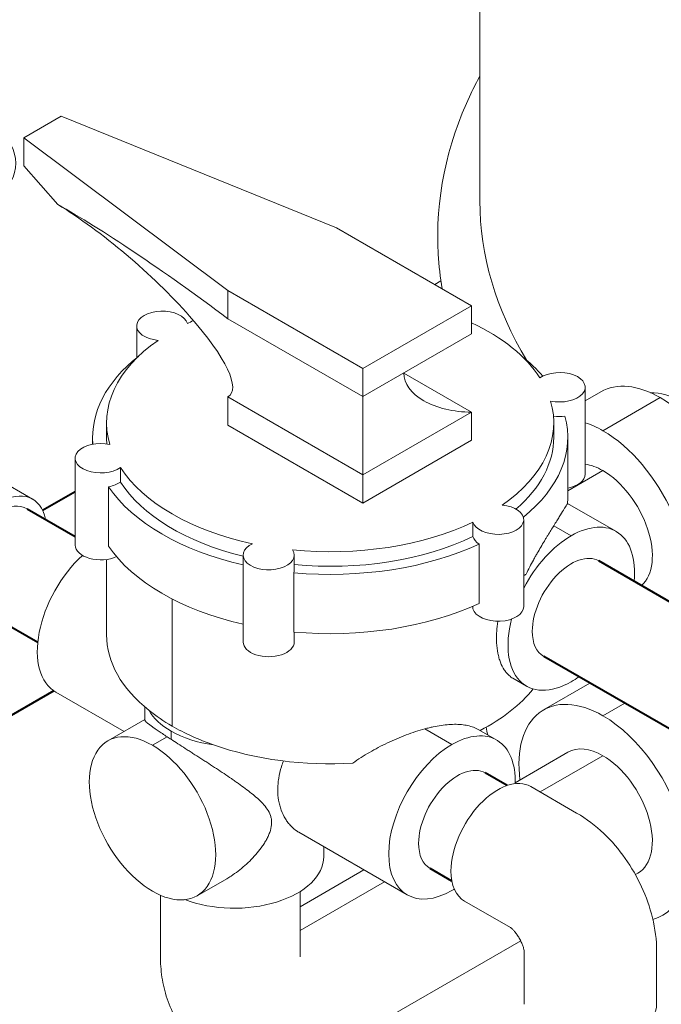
# Model space of a CAD drawing. Extents: x 4114239 to 5838486, y 780458 to 1383318.
# Tile 57 of 231: x 4353862 to 4354734, y 1053688 to 1055028. Entities that reach past the tile are written whole.
import ezdxf

# ---------------------------------------------------------------- set-up
doc = ezdxf.new("R2010")
doc.units = 0
doc.header["$MEASUREMENT"] = 0

msp = doc.modelspace()

# ---------------------------------------------------------------- linework, layer by layer
at = {"color": 0, "linetype": 'Continuous', "lineweight": 0, "extrusion": (5.55112e-17, 0.816497, 0.57735)}
for p, q in [((4354487.5238, 1054781.2109), (4354487.5238, 1055301.4142)), ((4353867.3595, 1054867.0808), (4353918.2877, 1054896.4842)), ((4353867.3595, 1054867.0808), (4353918.2877, 1054896.4842)), ((4353918.2877, 1054896.4842), (4354292.7281, 1054744.4362)), ((4353918.2877, 1054896.4842), (4354292.7281, 1054744.4362)), ((4353867.3595, 1054867.0808), (4354144.9428, 1054659.1123)), ((4353867.3595, 1054828.7716), (4353867.3595, 1054867.0808)), ((4353867.3595, 1054828.7716), (4353867.3595, 1054867.0808)), ((4353867.3595, 1054867.0808), (4354144.9428, 1054659.1123)), ((4353867.3595, 1054828.7716), (4353913.7923, 1054776.1789)), ((4353867.3595, 1054828.7716), (4353913.7923, 1054776.1789)), ((4354292.7281, 1054744.4362), (4354476.3005, 1054638.4506)), ((4354292.7281, 1054744.4362), (4354476.3005, 1054638.4506)), ((4354434.6107, 1054672.3838), (4354426.0686, 1054667.452)), ((4354144.9428, 1054620.8031), (4354144.9428, 1054659.1123)), ((4354328.5152, 1054553.1267), (4354144.9428, 1054659.1123)), ((4354144.9428, 1054620.8031), (4354144.9428, 1054659.1123)), ((4354328.5152, 1054553.1267), (4354144.9428, 1054659.1123)), ((4354476.3005, 1054638.4506, 0), (4354328.5152, 1054553.1267)), ((4354476.3005, 1054638.4506, 0), (4354328.5152, 1054553.1267)), ((4354476.3005, 1054638.4506, 0), (4354476.3005, 1054600.1414)), ((4354476.3005, 1054638.4506, 0), (4354476.3005, 1054600.1414)), ((4354020.9255, 1054567.6354, 0), (4354020.9255, 1054611.1585, 0)), ((4354144.9428, 1054620.8031, 0), (4354328.5152, 1054514.8175)), ((4354144.9428, 1054620.8031, 0), (4354328.5152, 1054514.8175)), ((4354476.3005, 1054600.1414), (4354328.5152, 1054514.8175, 0)), ((4354476.3005, 1054600.1414), (4354328.5152, 1054514.8175, 0)), ((4354328.5152, 1054553.1267), (4354328.5152, 1054514.8175, 0)), ((4354328.5152, 1054553.1267), (4354328.5152, 1054514.8175, 0)), ((4354384.1206, 1054546.9213), (4354476.3005, 1054493.7012)), ((4354384.1206, 1054546.9213), (4354476.3005, 1054493.7012)), ((4354144.9428, 1054514.3629, 0), (4354328.5152, 1054408.3773)), ((4354144.9428, 1054514.3629, 0), (4354144.9428, 1054476.0538, 0)), ((4354144.9428, 1054514.3629, 0), (4354328.5152, 1054408.3773)), ((4354144.9428, 1054514.3629, 0), (4354144.9428, 1054476.0538, 0)), ((4354328.5152, 1054514.8175, 0), (4354328.5152, 1054408.3773)), ((4354328.5152, 1054514.8175, 0), (4354328.5152, 1054408.3773)), ((4354630.7149, 1054409.3476), (4354630.7149, 1054527.56, 0)), ((4354630.7149, 1054509.1333), (4354652.0009, 1054521.4228)), ((4354654.8277, 1054468.4349), (4354732.7509, 1054513.4239)), ((4354654.8277, 1054468.4349), (4354732.7509, 1054513.4239)), ((4354476.3005, 1054493.7012), (4354328.5152, 1054408.3773, 0)), ((4354476.3005, 1054493.7012), (4354328.5152, 1054408.3773, 0)), ((4354476.3005, 1054493.7012), (4354476.3005, 1054455.3921)), ((4354476.3005, 1054493.7012), (4354476.3005, 1054455.3921)), ((4353980.0209, 1054479.2943), (4353980.0209, 1054459.4538)), ((4354328.5152, 1054370.0682), (4354144.9428, 1054476.0538, 0)), ((4354328.5152, 1054370.0682), (4354144.9428, 1054476.0538, 0)), ((4354588.0209, 1054479.2943, 0), (4354588.0209, 1054459.4538)), ((4353961.0209, 1054459.4538), (4353961.0209, 1054450.0283)), ((4354476.3005, 1054455.3921), (4354328.5152, 1054370.0682)), ((4354476.3005, 1054455.3921), (4354328.5152, 1054370.0682)), ((4354607.0209, 1054459.4538, 0), (4354607.0209, 1054378.7839, 0)), ((4353937.327, 1054312.8163), (4353937.327, 1054431.0287)), ((4353879.4595, 1054375.3006), (4353817.2341, 1054411.2264, 0)), ((4353998.9229, 1054398.53), (4353998.9229, 1054418.3705)), ((4353998.9229, 1054398.53), (4353998.9229, 1054418.3705)), ((4354328.5152, 1054408.3773), (4354328.5152, 1054370.0682)), ((4354328.5152, 1054408.3773), (4354328.5152, 1054370.0682)), ((4354607.0209, 1054386.5366), (4354654.8277, 1054414.1379)), ((4354607.0209, 1054386.5366), (4354654.8277, 1054414.1379)), ((4353982.7953, 1054311.4734, 0), (4353982.7953, 1054392.1432, 0)), ((4353982.7953, 1054311.4734, 0), (4353982.7953, 1054392.1432, 0)), ((4354672.5626, 1054331.5457, 0), (4354606.63, 1054369.6118, 0)), ((4354478.1615, 1054324.3915), (4354478.1615, 1054344.232)), ((4354478.1615, 1054324.3915), (4354478.1615, 1054344.232)), ((4354547.1164, 1054229.2177), (4354547.1164, 1054347.4301)), ((4354611.7626, 1054325.523, 0), (4354588.0058, 1054339.2389)), ((4354611.7626, 1054325.523, 0), (4354588.0058, 1054339.2389)), ((4354486.5973, 1054233.5349), (4354486.5973, 1054314.2048, 0)), ((4354486.5973, 1054233.5349), (4354486.5973, 1054314.2048, 0)), ((4353980.0209, 1054293.3212, 0), (4353980.0209, 1054190.7444, 0)), ((4354165.7225, 1054180.9521), (4354165.7225, 1054299.1645, 0)), ((4354235.1223, 1054279.3239, 0), (4354235.1223, 1054299.1645)), ((4354234.374, 1054194.5158), (4354234.374, 1054275.1857, 0)), ((4354234.374, 1054194.5158), (4354234.374, 1054275.1857, 0)), ((4354069.0605, 1054239.5946), (4354069.0605, 1054066.6369)), ((4354069.0605, 1054239.5946), (4354069.0605, 1054066.6369)), ((4354478.1615, 1054226.0197, 0), (4354478.1615, 1054229.7443)), ((4354478.1615, 1054226.0197, 0), (4354478.1615, 1054229.7443)), ((4354235.1223, 1054180.9521), (4354235.1223, 1054194.4492)), ((4354550.9626, 1054120.9283, 0), (4354532.4411, 1054131.6217, 0)), ((4353911.0099, 1054112.7503), (4354003.7593, 1054059.2015, 0)), ((4354574.0777, 1054088.5979), (4354637.1191, 1054124.9949, 0)), ((4354031.9813, 1054074.9965, 0), (4354031.9813, 1054092.6085)), ((4354654.8277, 1054080.599), (4354684.4213, 1054097.6849)), ((4354654.8277, 1054080.599), (4354684.4213, 1054097.6849)), ((4354031.9813, 1054075.4954), (4353981.6488, 1054046.436)), ((4354067.5971, 1054048.5786), (4354067.5971, 1054059.6295)), ((4354067.5971, 1054048.5786), (4354067.5971, 1054059.6295)), ((4354412.7485, 1054062.769), (4354449.5595, 1054041.5161)), ((4354412.7485, 1054062.769), (4354449.5595, 1054041.5161)), ((4354486.0793, 1054061.557, 0), (4354510.3595, 1054047.5388)), ((4354062.4259, 1054051.9471), (4354042.4488, 1054040.4133)), ((4354062.4259, 1054051.9471), (4354042.4488, 1054040.4133)), ((4354607.3277, 1054031.0072), (4354535.5204, 1053989.5493)), ((4354654.8277, 1054026.302), (4354569.3853, 1053976.9718)), ((4354654.8277, 1054026.302), (4354569.3853, 1053976.9718)), ((4354556.8302, 1053984.2204, 0), (4354619.0556, 1053948.2946, 0)), ((4354241.1902, 1053922.1207), (4354388.7595, 1053836.9215)), ((4354275.1813, 1053888.9817, 0), (4354275.1813, 1053902.4959)), ((4354143.3394, 1053858.9649, 0), (4354103.2488, 1053835.8186)), ((4354329.9604, 1053870.8691, 0), (4354243.2443, 1053820.8036)), ((4354702.3277, 1053866.4624, 0), (4354698.9354, 1053864.5038)), ((4354357.7853, 1053854.8044), (4354243.2443, 1053788.6742, 0)), ((4354357.7853, 1053854.8044), (4354243.2443, 1053788.6742, 0)), ((4354053.2443, 1053753.5765, 0), (4354053.2443, 1053836.3942, 0)), ((4354243.2443, 1053753.5765), (4354243.2443, 1053841.5577)), ((4354466.8302, 1053828.3359, 0), (4354529.0025, 1053792.4407)), ((4354542.9841, 1053774.4653), (4354280.024, 1053622.6452)), ((4354547.8366, 1053688.0286), (4354547.8366, 1053759.819, 0)), ((4354727.8366, 1053688.0286), (4354727.8366, 1053759.8803))]:
    msp.add_line(p, q, dxfattribs=at)
at = {"linetype": 'Continuous', "lineweight": 40, "extrusion": (5.55112e-17, 0.816497, 0.57735)}
for p, q in [((4353937.327, 1054385.2769), (4353893.1077, 1054359.7469)), ((4353871.9595, 1054362.3102), (4353937.327, 1054324.5703, 0)), ((4354938.7746, 1054124.039), (4354649.2626, 1054291.1889)), ((4353796.9595, 1054232.4064), (4353886.4519, 1054180.738, 0)), ((4354863.7746, 1053994.1352), (4354574.2626, 1054161.2851)), ((4353908.2818, 1054114.4735), (4353162.7881, 1053684.0625)), ((4354524.4555, 1053985.5915), (4354494.7283, 1054002.7545)), ((4354449.4555, 1053855.6877), (4354419.7283, 1053872.8507))]:
    msp.add_line(p, q, dxfattribs=at)
at = {"color": 0, "linetype": 'Continuous', "lineweight": 0, "extrusion": (4.28451e-17, 2.22045e-16, -1)}
msp.add_ellipse((4355627.5238, 1055486.3282, 0), major_axis=(1038.796, 0), ratio=0.577350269, start_param=1.189090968, end_param=4.468015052, dxfattribs=at)
at = {"color": 0, "linetype": 'Continuous', "lineweight": 0, "extrusion": (-5.55855e-17, 2.22045e-16, -1)}
msp.add_ellipse((4353708.4531, 1054832.3226), major_axis=(-148, 0), ratio=0.577350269, start_param=2.328015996, end_param=7.068583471, dxfattribs=at)
at = {"color": 0, "linetype": 'Continuous', "lineweight": 0, "extrusion": (-2.08638e-17, 1.55617e-16, -1)}
msp.add_ellipse((4354144.9428, 1054567.583, 0), major_axis=(308.5962, -235.6308), ratio=0.109321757, start_param=3.786408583, end_param=4.629108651, dxfattribs=at)
msp.add_ellipse((4354144.9428, 1054567.583, 0), major_axis=(308.5962, -235.6308), ratio=0.109321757, start_param=3.786408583, end_param=4.629108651, dxfattribs=at)
at = {"color": 0, "linetype": 'Continuous', "lineweight": 0, "extrusion": (7.32413e-17, 8.34366e-17, -1)}
msp.add_ellipse((4353985.4939, 1054659.6409), major_axis=(162.5904, -142.7231), ratio=0.233707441, start_param=4.063338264, end_param=6.36223085, dxfattribs=at)
msp.add_ellipse((4353985.4939, 1054659.6409), major_axis=(162.5904, -142.7231), ratio=0.233707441, start_param=4.063338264, end_param=6.36223085, dxfattribs=at)
at = {"color": 0, "linetype": 'Continuous', "lineweight": 0, "extrusion": (1.10897e-16, 2.22045e-16, -1)}
msp.add_ellipse((4355627.5238, 1054781.2109), major_axis=(1140, 0), ratio=0.577350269, start_param=2.805543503, end_param=3.141592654, dxfattribs=at)
at = {"color": 0, "linetype": 'Continuous', "lineweight": 0, "extrusion": (3.31559e-17, 2.22045e-16, -1)}
for centre, start_param, end_param in [((4354055.6255, 1054611.1585, 0), 1.731114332, 6.122867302), ((4354055.6255, 1054611.1585, 0), 1.731114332, 6.122867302), ((4353972.0269, 1054411.1881), 0.683916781, 1.255256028), ((4353972.0269, 1054411.1881), 0.683916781, 1.255256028), ((4354512.4164, 1054327.5896), 2.409935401, 2.981274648), ((4354512.4164, 1054327.5896), 2.409935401, 2.981274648)]:
    msp.add_ellipse(centre, major_axis=(34.6999, 0), ratio=0.577350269, start_param=start_param, end_param=end_param, dxfattribs=at)
at = {"color": 0, "linetype": 'Continuous', "lineweight": 0, "extrusion": (-4.59975e-18, 1.66533e-16, -1)}
for centre, major_axis, start_param, end_param in [((4354284.0209, 1054479.2943, 0), (-304, 0), 0.878092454, 0.913323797), ((4354284.0209, 1054479.2943, 0), (-304, 0), 0.878092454, 0.913323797), ((4354284.0209, 1054479.2943, 0), (-304, 0), 2.255571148, 2.787098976), ((4354284.0209, 1054479.2943, 0), (-304, 0), 2.255571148, 2.787098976), ((4354284.0209, 1054479.2943, 0), (-304, 0), 6.11408021, 6.97588918), ((4354284.0209, 1054479.2943, 0), (-304, 0), 6.11408021, 6.97588918), ((4354284.0209, 1054479.2943, 0), (-304, 0), 2.972487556, 3.834296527), ((4354284.0209, 1054479.2943, 0), (-304, 0), 2.972487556, 3.834296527), ((4354284.0209, 1054479.2943, 0), (-304, 0), 5.066882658, 5.928691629), ((4354284.0209, 1054479.2943, 0), (-304, 0), 5.066882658, 5.928691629), ((4354284.0209, 1054479.2943, 0), (-304, 0), 4.019685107, 4.881494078), ((4354284.0209, 1054479.2943, 0), (-304, 0), 4.019685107, 4.881494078), ((4354284.0209, 1054190.7444), (304, 0), 2.35619449, 2.514769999), ((4354284.0209, 1054190.7444), (304, 0), 2.35619449, 2.514769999), ((4354284.0209, 1054190.7444), (304, 0), 2.119045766, 2.35619449), ((4354284.0209, 1054190.7444), (304, 0), 2.119045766, 2.35619449)]:
    msp.add_ellipse(centre, major_axis=major_axis, ratio=0.577350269, start_param=start_param, end_param=end_param, dxfattribs=at)
at = {"color": 0, "linetype": 'Continuous', "lineweight": 0, "extrusion": (2.33321e-16, 1.66533e-16, -1)}
for centre, start_param, end_param in [((4354284.0209, 1054459.4538), 3.091440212, 3.772436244), ((4354284.0209, 1054459.4538), 3.091440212, 3.772436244), ((4354284.0209, 1054459.4538), 5.652341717, 5.820948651), ((4354284.0209, 1054459.4538), 5.652341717, 5.820948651), ((4354284.0209, 1054459.4538), 6.128867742, 6.904777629), ((4354284.0209, 1054459.4538), 6.128867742, 6.904777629), ((4354284.0209, 1054459.4538), 1.94577119, 2.772311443), ((4354284.0209, 1054459.4538), 1.94577119, 2.772311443), ((4354284.0209, 1054378.7839), 0, 0.051680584), ((4354284.0209, 1054378.7839), 0, 0.051680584), ((4354284.0209, 1054459.4538), 0.892879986, 1.725113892), ((4354284.0209, 1054459.4538), 0.892879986, 1.725113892), ((4354284.0209, 1054378.7839), 1.94577119, 2.772311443), ((4354284.0209, 1054378.7839), 1.94577119, 2.772311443), ((4354284.0209, 1054378.7839), 0.601102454, 0.618865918), ((4354284.0209, 1054378.7839), 0.601102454, 0.618865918), ((4354284.0209, 1054378.7839), 0.892879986, 1.725113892), ((4354284.0209, 1054378.7839), 0.892879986, 1.725113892)]:
    msp.add_ellipse(centre, major_axis=(323, 0), ratio=0.577350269, start_param=start_param, end_param=end_param, dxfattribs=at)
at = {"color": 0, "linetype": 'Continuous', "lineweight": 0, "extrusion": (6.02855e-18, 1.66533e-16, -1)}
msp.add_ellipse((4354476.3005, 1054546.9213), major_axis=(92.1799, 0), ratio=0.577350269, start_param=1.570796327, end_param=3.141592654, dxfattribs=at)
msp.add_ellipse((4354476.3005, 1054546.9213), major_axis=(92.1799, 0), ratio=0.577350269, start_param=1.570796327, end_param=3.141592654, dxfattribs=at)
at = {"color": 0, "linetype": 'Continuous', "lineweight": 0, "extrusion": (2.19783e-17, 1.66533e-16, -1)}
for centre, start_param, end_param in [((4354596.015, 1054527.56, 0), 0.683916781, 5.07566975), ((4354596.015, 1054527.56, 0), 0.683916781, 5.07566975), ((4354596.015, 1054409.3476), 3.141592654, 4.389639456), ((4354596.015, 1054409.3476), 3.141592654, 4.389639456)]:
    msp.add_ellipse(centre, major_axis=(-34.6999, 0), ratio=0.577350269, start_param=start_param, end_param=end_param, dxfattribs=at)
at = {"color": 0, "linetype": 'Continuous', "lineweight": 0, "extrusion": (-2.77556e-17, 4.80741e-17, -1)}
for centre, start_param, end_param in [((4354732.7509, 1054381.5597), 0, 0.785398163), ((4354732.7509, 1054381.5597), 0, 0.785398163), ((4354732.7509, 1054381.5597), 0.785398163, 3.141592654), ((4354732.7509, 1054381.5597), 0.785398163, 3.141592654), ((4354654.8277, 1054336.5707), 0.572647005, 0.785398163), ((4354654.8277, 1054336.5707), 0.572647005, 0.785398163), ((4354654.8277, 1054336.5707), 0.785398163, 2.733613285), ((4354654.8277, 1054336.5707), 0.785398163, 2.733613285), ((4354654.8277, 1053948.7348), 5.341263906, 7.068583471), ((4354654.8277, 1053948.7348), 5.341263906, 7.068583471), ((4354654.8277, 1053948.7348), 0.785398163, 3.290659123), ((4354654.8277, 1053948.7348), 0.785398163, 3.290659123)]:
    msp.add_ellipse(centre, major_axis=(-80.75, 139.8631), ratio=0.577350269, start_param=start_param, end_param=end_param, dxfattribs=at)
at = {"color": 0, "linetype": 'Continuous', "lineweight": 0, "extrusion": (-3.89112e-17, 2.3393e-16, -1)}
msp.add_ellipse((4354762.596, 1054398.7907), major_axis=(-66.5, 115.1814), ratio=0.577350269, start_param=0.309124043, end_param=0.785398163, dxfattribs=at)
msp.add_ellipse((4354762.596, 1054398.7907), major_axis=(-66.5, 115.1814), ratio=0.577350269, start_param=0.309124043, end_param=0.785398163, dxfattribs=at)
at = {"color": 0, "linetype": 'Continuous', "lineweight": 0, "extrusion": (3.67561e-17, 1.66533e-16, -1)}
msp.add_ellipse((4354596.015, 1054507.7194, 0), major_axis=(34.6999, 0), ratio=0.577350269, start_param=1.36273785, end_param=1.815084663, dxfattribs=at)
msp.add_ellipse((4354596.015, 1054507.7194, 0), major_axis=(34.6999, 0), ratio=0.577350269, start_param=1.36273785, end_param=1.815084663, dxfattribs=at)
at = {"color": 0, "linetype": 'Continuous', "lineweight": 0, "extrusion": (-9.26442e-17, 2.22045e-16, -1)}
for centre, start_param, end_param in [((4353972.0269, 1054431.0287), 0.683916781, 5.07566975), ((4353972.0269, 1054431.0287), 0.683916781, 5.07566975), ((4353972.0269, 1054312.8163), 0.898962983, 3.141592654), ((4353972.0269, 1054312.8163), 0.898962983, 3.141592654)]:
    msp.add_ellipse(centre, major_axis=(34.6999, 0), ratio=0.577350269, start_param=start_param, end_param=end_param, dxfattribs=at)
at = {"color": 0, "linetype": 'Continuous', "lineweight": 0, "extrusion": (-3.3122e-17, 2.22045e-16, -1)}
for start_param, end_param in [(3.090372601, 3.141592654), (3.090372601, 3.141592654), (0, 0.590092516), (0, 0.590092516), (1.970493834, 2.787098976), (1.970493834, 2.787098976), (0.878092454, 1.732348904), (0.878092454, 1.732348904)]:
    msp.add_ellipse((4354284.0209, 1054459.4538), major_axis=(304, 0), ratio=0.577350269, start_param=start_param, end_param=end_param, dxfattribs=at)
at = {"color": 0, "linetype": 'Continuous', "lineweight": 0, "extrusion": (-5.92297e-17, 1.581e-16, -1)}
for start_param, end_param in [(0.418250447, 0.785398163), (0.418250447, 0.785398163), (0.785398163, 3.033233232), (0.785398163, 3.033233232)]:
    msp.add_ellipse((4354654.8277, 1054336.5707), major_axis=(-47.5, 82.2724), ratio=0.577350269, start_param=start_param, end_param=end_param, dxfattribs=at)
at = {"color": 0, "linetype": 'Continuous', "lineweight": 0, "extrusion": (-2.03185e-17, 7.58296e-17, -1)}
msp.add_ellipse((4353834.4595, 1054297.3583), major_axis=(45, 77.9423), ratio=0.577350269, start_param=5.497787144, end_param=6.868870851, dxfattribs=at)
at = {"color": 0, "linetype": 'Continuous', "lineweight": 0, "extrusion": (1.11556e-17, 1.85856e-16, -1)}
for centre, major_axis, start_param, end_param in [((4353834.4595, 1054297.3583), (37.5, 64.9519), 3.141592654, 6.283185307), ((4354511.8302, 1053906.2782, 0), (-45, -77.9423), 0.785398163, 3.141592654), ((4354511.8302, 1053906.2782, 0), (-45, -77.9423), 0, 0.785398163)]:
    msp.add_ellipse(centre, major_axis=major_axis, ratio=0.577350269, start_param=start_param, end_param=end_param, dxfattribs=at)
at = {"color": 0, "linetype": 'Continuous', "lineweight": 0, "extrusion": (1.18223e-16, 1.66533e-16, -1)}
for centre, major_axis, start_param, end_param in [((4354512.4164, 1054347.4301), (-34.6999, 0), 1.731114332, 6.122867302), ((4354512.4164, 1054347.4301), (-34.6999, 0), 1.731114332, 6.122867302), ((4354200.4224, 1054299.1645), (34.6999, 0), 5.919904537, 10.311657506), ((4354200.4224, 1054299.1645), (34.6999, 0), 5.919904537, 10.311657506), ((4354512.4164, 1054229.2177), (-34.6999, 0), 3.141592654, 6.122867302), ((4354512.4164, 1054229.2177), (-34.6999, 0), 3.141592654, 6.122867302), ((4354200.4224, 1054180.9521), (34.6999, 0), 0, 3.141592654), ((4354200.4224, 1054180.9521), (34.6999, 0), 0, 3.141592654)]:
    msp.add_ellipse(centre, major_axis=major_axis, ratio=0.577350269, start_param=start_param, end_param=end_param, dxfattribs=at)
at = {"color": 0, "linetype": 'Continuous', "lineweight": 0, "extrusion": (-9.16287e-18, 2.61685e-16, -1)}
for start_param, end_param in [(2.35619449, 4.047748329), (2.35619449, 4.047748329), (1.505348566, 2.35619449), (1.505348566, 2.35619449), (5.497787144, 7.405023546), (5.497787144, 7.405023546), (5.377029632, 5.497787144), (5.377029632, 5.497787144)]:
    msp.add_ellipse((4354611.7626, 1054226.237), major_axis=(-60.8, -105.3087), ratio=0.577350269, start_param=start_param, end_param=end_param, dxfattribs=at)
at = {"color": 0, "linetype": 'Continuous', "lineweight": 0, "extrusion": (-1.28814e-17, 1.99733e-16, -1)}
for centre, start_param, end_param in [((4353971.8099, 1054218.059, 0), 0, 2.064615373), ((4353971.8099, 1054218.059, 0), 0, 2.064615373), ((4354449.5595, 1053942.2302, 0), 2.35619449, 3.964104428), ((4354449.5595, 1053942.2302, 0), 2.35619449, 3.964104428), ((4354449.5595, 1053942.2302, 0), 5.497787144, 8.639379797), ((4354449.5595, 1053942.2302, 0), 5.497787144, 8.639379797), ((4354449.5595, 1053942.2302, 0), 5.460673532, 5.497787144), ((4354449.5595, 1053942.2302, 0), 5.460673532, 5.497787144)]:
    msp.add_ellipse(centre, major_axis=(-60.8, -105.3087), ratio=0.577350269, start_param=start_param, end_param=end_param, dxfattribs=at)
at = {"color": 0, "linetype": 'Continuous', "lineweight": 0, "extrusion": (-3.69184e-17, 2.13611e-16, -1)}
for centre, start_param, end_param in [((4354611.7626, 1054226.237), 0.785398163, 3.141592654), ((4354611.7626, 1054226.237), 0, 0.785398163), ((4354457.2283, 1053937.8026), 0.785398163, 3.141592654), ((4354457.2283, 1053937.8026), 0, 0.785398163)]:
    msp.add_ellipse(centre, major_axis=(-37.5, -64.9519), ratio=0.577350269, start_param=start_param, end_param=end_param, dxfattribs=at)
at = {"color": 0, "linetype": 'Continuous', "lineweight": 0, "extrusion": (1.44178e-16, 1.66533e-16, -1)}
msp.add_ellipse((4354200.4224, 1054279.3239, 0), major_axis=(34.6999, 0), ratio=0.577350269, start_param=0, end_param=0.208058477, dxfattribs=at)
msp.add_ellipse((4354200.4224, 1054279.3239, 0), major_axis=(34.6999, 0), ratio=0.577350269, start_param=0, end_param=0.208058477, dxfattribs=at)
at = {"color": 0, "linetype": 'Continuous', "lineweight": 0, "extrusion": (-3.00555e-17, 1.66533e-16, -1)}
for start_param, end_param in [(2.514769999, 3.141592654), (2.514769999, 3.141592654), (0.433084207, 0.835895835), (0.433084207, 0.835895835), (1.469059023, 2.119045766), (1.469059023, 2.119045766)]:
    msp.add_ellipse((4354284.0209, 1054190.7444), major_axis=(304, 0), ratio=0.577350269, start_param=start_param, end_param=end_param, dxfattribs=at)
at = {"color": 0, "linetype": 'Continuous', "lineweight": 0, "extrusion": (4.78449e-17, 1.66533e-16, -1)}
for centre, start_param, end_param in [((4354153.5813, 1054109.2725), 5.497787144, 5.9722361), ((4354153.5813, 1054109.2725), 5.497787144, 5.9722361), ((4354153.5813, 1054109.2725), 4.944764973, 5.497787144), ((4354153.5813, 1054109.2725), 4.944764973, 5.497787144), ((4354153.5813, 1053888.9817), 3.141592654, 5.296795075), ((4354153.5813, 1053888.9817), 3.141592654, 5.296795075)]:
    msp.add_ellipse(centre, major_axis=(-121.6, 0), ratio=0.577350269, start_param=start_param, end_param=end_param, dxfattribs=at)
at = {"color": 0, "linetype": 'Continuous', "lineweight": 0, "extrusion": (-7.43708e-18, 1.23904e-16, -1)}
for start_param, end_param in [(0.785398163, 3.926990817), (0.785398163, 3.926990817), (3.926990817, 7.068583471), (3.926990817, 7.068583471)]:
    msp.add_ellipse((4354042.4488, 1053941.1273), major_axis=(60.8, -105.3087), ratio=0.577350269, start_param=start_param, end_param=end_param, dxfattribs=at)
at = {"color": 0, "linetype": 'Continuous', "lineweight": 0, "extrusion": (-1.14741e-16, 2.54248e-16, -1)}
for start_param, end_param in [(3.141592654, 3.926990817), (3.141592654, 3.926990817), (3.926990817, 6.283185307), (3.926990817, 6.283185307)]:
    msp.add_ellipse((4354654.8277, 1053948.7348), major_axis=(47.5, -82.2724), ratio=0.577350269, start_param=start_param, end_param=end_param, dxfattribs=at)
at = {"color": 0, "linetype": 'Continuous', "lineweight": 0, "extrusion": (1.13953e-16, 1.66533e-16, -1)}
msp.add_ellipse((4354637.8366, 1053688.0286, 0), major_axis=(90, 0), ratio=0.577350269, start_param=0, end_param=2.35619449, dxfattribs=at)
at = {"color": 0, "linetype": 'Continuous', "lineweight": 0}
for points, knots in [([(4354436.3181, 1054661.5344), (4354433.655, 1054677.1676, 0), (4354431.8583, 1054692.8756), (4354426.6192, 1054782.4052, 0), (4354441.8683, 1054856.6458, 0), (4354479.0406, 1054934.9108, 0), (4354483.1636, 1054943.0286, 0), (4354487.5238, 1054951.0874)], [5.3997491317, 5.3997491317, 5.3997491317, 5.3997491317, 5.4640145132, 5.4640145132, 5.7654233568, 5.7654233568, 5.8005619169, 5.8005619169, 5.8005619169, 5.8005619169]), ([(4354588.0058, 1054339.2389), (4354589.4146, 1054341.5034, 0), (4354590.7499, 1054343.6445), (4354592.6411, 1054346.6784, 0), (4354593.2536, 1054347.6613), (4354594.4318, 1054349.5532), (4354594.9985, 1054350.464), (4354597.724, 1054354.8496), (4354599.5589, 1054357.8237, 0), (4354601.4622, 1054360.9327, 0), (4354601.8233, 1054361.5238), (4354602.5072, 1054362.6448), (4354602.8304, 1054363.1755), (4354603.7386, 1054364.6672), (4354604.2631, 1054365.5297), (4354605.6162, 1054367.7359), (4354606.2248, 1054368.7025), (4354606.5897, 1054369.1506)], [0.10228822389, 0.10228822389, 0.10228822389, 0.10228822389, 0.10557025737, 0.10557025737, 0.10721127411, 0.10721127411, 0.10885229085, 0.10885229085, 0.11541635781, 0.11541635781, 0.11705737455, 0.11705737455, 0.11869839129, 0.11869839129, 0.12198042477, 0.12198042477, 0.12854449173, 0.12854449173, 0.12854449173, 0.12854449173]), ([(4354588.0058, 1054339.2389), (4354589.4146, 1054341.5034, 0), (4354590.7499, 1054343.6445), (4354592.6411, 1054346.6784, 0), (4354593.2536, 1054347.6613), (4354594.4318, 1054349.5532), (4354594.9985, 1054350.464), (4354597.724, 1054354.8496), (4354599.5589, 1054357.8237, 0), (4354601.4622, 1054360.9327, 0), (4354601.8233, 1054361.5238), (4354602.5072, 1054362.6448), (4354602.8304, 1054363.1755), (4354603.7386, 1054364.6672), (4354604.2631, 1054365.5297), (4354605.6162, 1054367.7359), (4354606.2248, 1054368.7025), (4354606.5897, 1054369.1506)], [0.10228822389, 0.10228822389, 0.10228822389, 0.10228822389, 0.10557025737, 0.10557025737, 0.10721127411, 0.10721127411, 0.10885229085, 0.10885229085, 0.11541635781, 0.11541635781, 0.11705737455, 0.11705737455, 0.11869839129, 0.11869839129, 0.12198042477, 0.12198042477, 0.12854449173, 0.12854449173, 0.12854449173, 0.12854449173]), ([(4354550.4031, 1054273.3174), (4354553.63, 1054279.9097, 0), (4354556.9675, 1054286.3039, 0), (4354561.2049, 1054294.0758, 0), (4354562.0573, 1054295.6221), (4354563.7496, 1054298.6614, 0), (4354564.5913, 1054300.1579), (4354567.1004, 1054304.5806), (4354568.7522, 1054307.44, 0), (4354572.0025, 1054312.9919), (4354573.6011, 1054315.6842), (4354575.9515, 1054319.6027), (4354576.727, 1054320.8888), (4354578.261, 1054323.4214), (4354579.021, 1054324.6706), (4354582.7439, 1054330.7672, 0), (4354585.4919, 1054335.1981), (4354588.0058, 1054339.2389)], [0.07886188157, 0.07886188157, 0.07886188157, 0.07886188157, 0.08471846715, 0.08471846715, 0.08618261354, 0.08618261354, 0.08764675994, 0.08764675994, 0.09057505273, 0.09057505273, 0.09350334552, 0.09350334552, 0.09496749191, 0.09496749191, 0.09643163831, 0.09643163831, 0.10228822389, 0.10228822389, 0.10228822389, 0.10228822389]), ([(4354550.4031, 1054273.3174), (4354553.63, 1054279.9097, 0), (4354556.9675, 1054286.3039, 0), (4354561.2049, 1054294.0758, 0), (4354562.0573, 1054295.6221), (4354563.7496, 1054298.6614, 0), (4354564.5913, 1054300.1579), (4354567.1004, 1054304.5806), (4354568.7522, 1054307.44, 0), (4354572.0025, 1054312.9919), (4354573.6011, 1054315.6842), (4354575.9515, 1054319.6027), (4354576.727, 1054320.8888), (4354578.261, 1054323.4214), (4354579.021, 1054324.6706), (4354582.7439, 1054330.7672, 0), (4354585.4919, 1054335.1981), (4354588.0058, 1054339.2389)], [0.07886188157, 0.07886188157, 0.07886188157, 0.07886188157, 0.08471846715, 0.08471846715, 0.08618261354, 0.08618261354, 0.08764675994, 0.08764675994, 0.09057505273, 0.09057505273, 0.09350334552, 0.09350334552, 0.09496749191, 0.09496749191, 0.09643163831, 0.09643163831, 0.10228822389, 0.10228822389, 0.10228822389, 0.10228822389]), ([(4354512.1427, 1054209.1843), (4354511.3621, 1054204.4792), (4354510.8, 1054199.8739), (4354510.2632, 1054192.6854), (4354510.1428, 1054190.0401, 0), (4354510.0672, 1054184.8194), (4354510.1126, 1054182.2664, 0), (4354510.491, 1054174.8277), (4354511.0649, 1054170.1377), (4354512.3908, 1054163.5103, 0), (4354512.9104, 1054161.3694), (4354514.1045, 1054157.2296, 0), (4354514.7814, 1054155.2268, 0), (4354517.0032, 1054149.5409), (4354518.7467, 1054146.1427), (4354521.7074, 1054141.6421), (4354522.7521, 1054140.2419), (4354524.4013, 1054138.2969), (4354524.9647, 1054137.6744), (4354526.1182, 1054136.4827, 0), (4354526.7096, 1054135.9124), (4354528.9586, 1054133.8916, 0), (4354530.6738, 1054132.6412, 0), (4354532.4409, 1054131.6213, 0)], [0.16125891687, 0.16125891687, 0.16125891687, 0.16125891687, 0.16540000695, 0.16540000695, 0.16786091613, 0.16786091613, 0.1703218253, 0.1703218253, 0.17524364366, 0.17524364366, 0.17770455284, 0.17770455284, 0.18016546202, 0.18016546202, 0.18508728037, 0.18508728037, 0.18754818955, 0.18754818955, 0.18877864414, 0.18877864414, 0.19000909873, 0.19000909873, 0.19339451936, 0.19339451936, 0.19339451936, 0.19339451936]), ([(4354512.1427, 1054209.1843), (4354511.3621, 1054204.4792), (4354510.8, 1054199.8739), (4354510.2632, 1054192.6854), (4354510.1428, 1054190.0401, 0), (4354510.0672, 1054184.8194), (4354510.1126, 1054182.2664, 0), (4354510.491, 1054174.8277), (4354511.0649, 1054170.1377), (4354512.3908, 1054163.5103, 0), (4354512.9104, 1054161.3694), (4354514.1045, 1054157.2296, 0), (4354514.7814, 1054155.2268, 0), (4354517.0032, 1054149.5409), (4354518.7467, 1054146.1427), (4354521.7074, 1054141.6421), (4354522.7521, 1054140.2419), (4354524.4013, 1054138.2969), (4354524.9647, 1054137.6744), (4354526.1182, 1054136.4827, 0), (4354526.7096, 1054135.9124), (4354528.9586, 1054133.8916, 0), (4354530.6738, 1054132.6412, 0), (4354532.4409, 1054131.6213, 0)], [0.16125891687, 0.16125891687, 0.16125891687, 0.16125891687, 0.16540000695, 0.16540000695, 0.16786091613, 0.16786091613, 0.1703218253, 0.1703218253, 0.17524364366, 0.17524364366, 0.17770455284, 0.17770455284, 0.18016546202, 0.18016546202, 0.18508728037, 0.18508728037, 0.18754818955, 0.18754818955, 0.18877864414, 0.18877864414, 0.19000909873, 0.19000909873, 0.19339451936, 0.19339451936, 0.19339451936, 0.19339451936]), ([(4354031.9806, 1054074.9966), (4354031.9806, 1054074.7403), (4354032.0811, 1054074.4394), (4354032.7127, 1054073.3557, 0), (4354033.5903, 1054072.4053), (4354035.3623, 1054070.8518), (4354035.7521, 1054070.5217), (4354036.5961, 1054069.8279), (4354037.0504, 1054069.4641), (4354038.5123, 1054068.32), (4354039.6184, 1054067.4871), (4354042.1085, 1054065.6681, 0), (4354043.4924, 1054064.682), (4354046.5607, 1054062.5392), (4354048.256, 1054061.3753, 0), (4354053.6921, 1054057.6934), (4354057.8058, 1054054.9683), (4354062.4259, 1054051.9471)], [0.03392890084, 0.03392890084, 0.03392890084, 0.03392890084, 0.03657923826, 0.03657923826, 0.04209887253, 0.04209887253, 0.0434787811, 0.0434787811, 0.04485868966, 0.04485868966, 0.0476185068, 0.0476185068, 0.05037832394, 0.05037832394, 0.05313814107, 0.05313814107, 0.05865777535, 0.05865777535, 0.05865777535, 0.05865777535]), ([(4354031.9806, 1054074.9966), (4354031.9806, 1054074.7403), (4354032.0811, 1054074.4394), (4354032.7127, 1054073.3557, 0), (4354033.5903, 1054072.4053), (4354035.3623, 1054070.8518), (4354035.7521, 1054070.5217), (4354036.5961, 1054069.8279), (4354037.0504, 1054069.4641), (4354038.5123, 1054068.32), (4354039.6184, 1054067.4871), (4354042.1085, 1054065.6681, 0), (4354043.4924, 1054064.682), (4354046.5607, 1054062.5392), (4354048.256, 1054061.3753, 0), (4354053.6921, 1054057.6934), (4354057.8058, 1054054.9683), (4354062.4259, 1054051.9471)], [0.03392890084, 0.03392890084, 0.03392890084, 0.03392890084, 0.03657923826, 0.03657923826, 0.04209887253, 0.04209887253, 0.0434787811, 0.0434787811, 0.04485868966, 0.04485868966, 0.0476185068, 0.0476185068, 0.05037832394, 0.05037832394, 0.05313814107, 0.05313814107, 0.05865777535, 0.05865777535, 0.05865777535, 0.05865777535]), ([(4354314.8958, 1054016.1375, 0), (4354322.1013, 1054021.405), (4354329.647, 1054026.2674), (4354345.3, 1054035.3965), (4354353.4085, 1054039.6609), (4354365.9993, 1054045.6416), (4354370.2895, 1054047.5728), (4354378.8184, 1054051.2019, 0), (4354383.0764, 1054052.91, 0), (4354395.8293, 1054057.7118), (4354404.302, 1054060.4896), (4354412.7485, 1054062.769)], [0, 0, 0, 0, 0.00725031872, 0.00725031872, 0.01450063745, 0.01450063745, 0.01812579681, 0.01812579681, 0.02175095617, 0.02175095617, 0.02900127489, 0.02900127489, 0.02900127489, 0.02900127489]), ([(4354314.8958, 1054016.1375, 0), (4354322.1013, 1054021.405), (4354329.647, 1054026.2674), (4354345.3, 1054035.3965), (4354353.4085, 1054039.6609), (4354365.9993, 1054045.6416), (4354370.2895, 1054047.5728), (4354378.8184, 1054051.2019, 0), (4354383.0764, 1054052.91, 0), (4354395.8293, 1054057.7118), (4354404.302, 1054060.4896), (4354412.7485, 1054062.769)], [0, 0, 0, 0, 0.00725031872, 0.00725031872, 0.01450063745, 0.01450063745, 0.01812579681, 0.01812579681, 0.02175095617, 0.02175095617, 0.02900127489, 0.02900127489, 0.02900127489, 0.02900127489]), ([(4354412.7485, 1054062.769), (4354414.6558, 1054063.2837), (4354416.5674, 1054063.7739), (4354420.3606, 1054064.6927, 0), (4354422.2364, 1054065.1201), (4354427.8028, 1054066.3053), (4354431.4324, 1054066.9667, 0), (4354442.0841, 1054068.549, 0), (4354448.8701, 1054069.0738), (4354458.5828, 1054068.9179), (4354461.6847, 1054068.7077, 0), (4354467.6114, 1054067.968), (4354470.4406, 1054067.4385), (4354475.8447, 1054066.0473), (4354478.4197, 1054065.1856), (4354482.0974, 1054063.626, 0), (4354483.2932, 1054063.061, 0), (4354485.0012, 1054062.1649), (4354485.5444, 1054061.8658), (4354486.0793, 1054061.557)], [0.02900127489, 0.02900127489, 0.02900127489, 0.02900127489, 0.03063843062, 0.03063843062, 0.03227558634, 0.03227558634, 0.03554989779, 0.03554989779, 0.04209852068, 0.04209852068, 0.04537283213, 0.04537283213, 0.04864714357, 0.04864714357, 0.05192145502, 0.05192145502, 0.05355861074, 0.05355861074, 0.05433946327, 0.05433946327, 0.05433946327, 0.05433946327]), ([(4354412.7485, 1054062.769), (4354414.6558, 1054063.2837), (4354416.5674, 1054063.7739), (4354420.3606, 1054064.6927, 0), (4354422.2364, 1054065.1201), (4354427.8028, 1054066.3053), (4354431.4324, 1054066.9667, 0), (4354442.0841, 1054068.549, 0), (4354448.8701, 1054069.0738), (4354458.5828, 1054068.9179), (4354461.6847, 1054068.7077, 0), (4354467.6114, 1054067.968), (4354470.4406, 1054067.4385), (4354475.8447, 1054066.0473), (4354478.4197, 1054065.1856), (4354482.0974, 1054063.626, 0), (4354483.2932, 1054063.061, 0), (4354485.0012, 1054062.1649, 0), (4354485.5444, 1054061.8658), (4354486.0793, 1054061.557, 0)], [0.02900127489, 0.02900127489, 0.02900127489, 0.02900127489, 0.03063843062, 0.03063843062, 0.03227558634, 0.03227558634, 0.03554989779, 0.03554989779, 0.04209852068, 0.04209852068, 0.04537283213, 0.04537283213, 0.04864714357, 0.04864714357, 0.05192145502, 0.05192145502, 0.05355861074, 0.05355861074, 0.05433946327, 0.05433946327, 0.05433946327, 0.05433946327]), ([(4354067.5971, 1054048.5786), (4354073.6456, 1054044.6522), (4354080.1336, 1054040.4814, 0), (4354088.7223, 1054034.9677), (4354090.4704, 1054033.8458), (4354093.9785, 1054031.5941, 0), (4354095.7379, 1054030.4646, 0), (4354101.0306, 1054027.065), (4354104.5782, 1054024.7837), (4354109.9229, 1054021.3365, 0), (4354111.7084, 1054020.1832), (4354115.2862, 1054017.8677), (4354117.0803, 1054016.7043), (4354122.4127, 1054013.2378), (4354125.9215, 1054010.9454, 0), (4354136.3169, 1054004.1051, 0), (4354143.0749, 1053999.5953), (4354151.2985, 1053993.9518), (4354152.9344, 1053992.8209), (4354156.157, 1053990.5738, 0), (4354157.7464, 1053989.4558), (4354162.4496, 1053986.1136), (4354165.4985, 1053983.9015), (4354171.4179, 1053979.4803), (4354174.2886, 1053977.2716, 0), (4354179.8325, 1053972.8171), (4354182.5061, 1053970.5721), (4354186.3369, 1053967.1286), (4354187.5837, 1053965.9679, 0), (4354190.0077, 1053963.6082), (4354191.1875, 1053962.4065), (4354194.5822, 1053958.7402), (4354196.654, 1053956.2219), (4354200.2439, 1053950.8597, 0), (4354201.7672, 1053947.9907), (4354203.338, 1053943.3985), (4354203.7454, 1053941.8155), (4354204.2888, 1053938.5199), (4354204.4223, 1053936.7938), (4354204.3731, 1053931.5781), (4354203.753, 1053928.0077, 0), (4354202.0946, 1053922.5598, 0), (4354201.4288, 1053920.7543), (4354199.9287, 1053917.197), (4354199.0925, 1053915.4395, 0), (4354197.2809, 1053911.9647), (4354196.3055, 1053910.2474, 0), (4354194.2388, 1053906.8526), (4354193.1451, 1053905.1716), (4354189.733, 1053900.2134, 0), (4354187.2958, 1053897.0335), (4354182.1811, 1053890.8972), (4354179.5026, 1053887.9412), (4354173.9433, 1053882.2459), (4354171.0621, 1053879.5068, 0), (4354165.1143, 1053874.2501, 0), (4354162.0474, 1053871.7325, 0), (4354155.7312, 1053866.9336), (4354152.5215, 1053864.6825), (4354147.3067, 1053861.3218), (4354145.3317, 1053860.1144), (4354143.3399, 1053858.9639)], [0.06063781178, 0.06063781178, 0.06063781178, 0.06063781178, 0.06732526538, 0.06732526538, 0.06899712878, 0.06899712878, 0.07066899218, 0.07066899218, 0.07401271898, 0.07401271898, 0.07568458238, 0.07568458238, 0.07735644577, 0.07735644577, 0.08070017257, 0.08070017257, 0.08738762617, 0.08738762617, 0.08905948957, 0.08905948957, 0.09073135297, 0.09073135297, 0.09407507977, 0.09407507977, 0.09741880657, 0.09741880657, 0.10076253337, 0.10076253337, 0.10243439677, 0.10243439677, 0.10410626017, 0.10410626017, 0.10744998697, 0.10744998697, 0.11079371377, 0.11079371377, 0.11246557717, 0.11246557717, 0.11413744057, 0.11413744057, 0.11748116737, 0.11748116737, 0.11915303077, 0.11915303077, 0.12082489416, 0.12082489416, 0.12249675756, 0.12249675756, 0.12416862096, 0.12416862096, 0.12751234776, 0.12751234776, 0.13085607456, 0.13085607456, 0.13419980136, 0.13419980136, 0.13754352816, 0.13754352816, 0.14088725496, 0.14088725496, 0.14289778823, 0.14289778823, 0.14289778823, 0.14289778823]), ([(4354067.5971, 1054048.5786), (4354073.6456, 1054044.6522), (4354080.1336, 1054040.4814, 0), (4354088.7223, 1054034.9677), (4354090.4704, 1054033.8458), (4354093.9785, 1054031.5941, 0), (4354095.7379, 1054030.4646, 0), (4354101.0306, 1054027.065), (4354104.5782, 1054024.7837), (4354109.9229, 1054021.3365, 0), (4354111.7084, 1054020.1832), (4354115.2862, 1054017.8677), (4354117.0803, 1054016.7043), (4354122.4127, 1054013.2378), (4354125.9215, 1054010.9454, 0), (4354136.3169, 1054004.1051, 0), (4354143.0749, 1053999.5953), (4354151.2985, 1053993.9518), (4354152.9344, 1053992.8209), (4354156.157, 1053990.5738, 0), (4354157.7464, 1053989.4558), (4354162.4496, 1053986.1136), (4354165.4985, 1053983.9015), (4354171.4179, 1053979.4803), (4354174.2886, 1053977.2716, 0), (4354179.8325, 1053972.8171), (4354182.5061, 1053970.5721), (4354186.3369, 1053967.1286), (4354187.5837, 1053965.9679, 0), (4354190.0077, 1053963.6082), (4354191.1875, 1053962.4065), (4354194.5822, 1053958.7402), (4354196.654, 1053956.2219), (4354200.2439, 1053950.8597, 0), (4354201.7672, 1053947.9907), (4354203.338, 1053943.3985), (4354203.7454, 1053941.8155), (4354204.2888, 1053938.5199), (4354204.4223, 1053936.7938), (4354204.3731, 1053931.5781), (4354203.753, 1053928.0077, 0), (4354202.0946, 1053922.5598, 0), (4354201.4288, 1053920.7543), (4354199.9287, 1053917.197), (4354199.0925, 1053915.4395, 0), (4354197.2809, 1053911.9647), (4354196.3055, 1053910.2474, 0), (4354194.2388, 1053906.8526), (4354193.1451, 1053905.1716), (4354189.733, 1053900.2134, 0), (4354187.2958, 1053897.0335), (4354182.1811, 1053890.8972), (4354179.5026, 1053887.9412), (4354173.9433, 1053882.2459), (4354171.0621, 1053879.5068, 0), (4354165.1143, 1053874.2501, 0), (4354162.0474, 1053871.7325, 0), (4354155.7312, 1053866.9336), (4354152.5215, 1053864.6825), (4354147.3067, 1053861.3218), (4354145.3317, 1053860.1144, 0), (4354143.3399, 1053858.9639)], [0.06063781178, 0.06063781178, 0.06063781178, 0.06063781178, 0.06732526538, 0.06732526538, 0.06899712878, 0.06899712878, 0.07066899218, 0.07066899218, 0.07401271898, 0.07401271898, 0.07568458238, 0.07568458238, 0.07735644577, 0.07735644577, 0.08070017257, 0.08070017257, 0.08738762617, 0.08738762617, 0.08905948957, 0.08905948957, 0.09073135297, 0.09073135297, 0.09407507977, 0.09407507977, 0.09741880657, 0.09741880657, 0.10076253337, 0.10076253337, 0.10243439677, 0.10243439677, 0.10410626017, 0.10410626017, 0.10744998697, 0.10744998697, 0.11079371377, 0.11079371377, 0.11246557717, 0.11246557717, 0.11413744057, 0.11413744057, 0.11748116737, 0.11748116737, 0.11915303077, 0.11915303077, 0.12082489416, 0.12082489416, 0.12249675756, 0.12249675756, 0.12416862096, 0.12416862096, 0.12751234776, 0.12751234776, 0.13085607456, 0.13085607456, 0.13419980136, 0.13419980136, 0.13754352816, 0.13754352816, 0.14088725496, 0.14088725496, 0.14289778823, 0.14289778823, 0.14289778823, 0.14289778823]), ([(4354220.3555, 1054019.122), (4354219.4112, 1054016.4985, 0), (4354218.5468, 1054013.8928), (4354216.1687, 1054005.9946), (4354214.9227, 1054000.7454), (4354213.6423, 1053992.9243, 0), (4354213.3131, 1053990.3182), (4354212.8662, 1053985.1581, 0), (4354212.7492, 1053982.6208), (4354212.7115, 1053975.1323, 0), (4354213.1038, 1053970.3029, 0), (4354214.2981, 1053963.3118, 0), (4354214.7972, 1053961.0239, 0), (4354215.9951, 1053956.5392), (4354216.694, 1053954.3458), (4354219.0395, 1053948.0212, 0), (4354220.9435, 1053944.1052, 0), (4354224.2278, 1053938.7129), (4354225.3942, 1053936.9962), (4354227.8583, 1053933.7353), (4354229.1621, 1053932.1851, 0), (4354233.1939, 1053927.8773, 0), (4354236.0454, 1053925.4484, 0), (4354239.7164, 1053923.0039, 0), (4354240.4511, 1053922.5472), (4354241.1902, 1053922.1203, 0)], [0.01206657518, 0.01206657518, 0.01206657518, 0.01206657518, 0.01441328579, 0.01441328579, 0.01921771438, 0.01921771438, 0.02161992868, 0.02161992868, 0.02402214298, 0.02402214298, 0.02882657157, 0.02882657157, 0.03122878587, 0.03122878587, 0.03363100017, 0.03363100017, 0.03843542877, 0.03843542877, 0.04083764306, 0.04083764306, 0.04323985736, 0.04323985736, 0.04804428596, 0.04804428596, 0.04923489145, 0.04923489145, 0.04923489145, 0.04923489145]), ([(4354220.3555, 1054019.122), (4354219.4112, 1054016.4985, 0), (4354218.5468, 1054013.8928), (4354216.1687, 1054005.9946), (4354214.9227, 1054000.7454), (4354213.6423, 1053992.9243, 0), (4354213.3131, 1053990.3182), (4354212.8662, 1053985.1581, 0), (4354212.7492, 1053982.6208), (4354212.7115, 1053975.1323, 0), (4354213.1038, 1053970.3029, 0), (4354214.2981, 1053963.3118, 0), (4354214.7972, 1053961.0239, 0), (4354215.9951, 1053956.5392), (4354216.694, 1053954.3458), (4354219.0395, 1053948.0212, 0), (4354220.9435, 1053944.1052, 0), (4354224.2278, 1053938.7129), (4354225.3942, 1053936.9962), (4354227.8583, 1053933.7353), (4354229.1621, 1053932.1851, 0), (4354233.1939, 1053927.8773, 0), (4354236.0454, 1053925.4484, 0), (4354239.7164, 1053923.0039, 0), (4354240.4511, 1053922.5472), (4354241.1902, 1053922.1203, 0)], [0.01206657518, 0.01206657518, 0.01206657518, 0.01206657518, 0.01441328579, 0.01441328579, 0.01921771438, 0.01921771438, 0.02161992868, 0.02161992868, 0.02402214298, 0.02402214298, 0.02882657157, 0.02882657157, 0.03122878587, 0.03122878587, 0.03363100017, 0.03363100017, 0.03843542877, 0.03843542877, 0.04083764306, 0.04083764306, 0.04323985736, 0.04323985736, 0.04804428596, 0.04804428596, 0.04923489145, 0.04923489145, 0.04923489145, 0.04923489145]), ([(4354619.0556, 1053948.2946, 0), (4354632.8033, 1053940.3573), (4354644.9194, 1053930.9374, 0), (4354666.7591, 1053910.1343), (4354676.4716, 1053898.7246, 0), (4354693.6598, 1053874.3812), (4354701.1278, 1053861.4462), (4354713.6158, 1053834.389, 0), (4354718.6406, 1053820.2729), (4354725.7368, 1053790.9576), (4354727.8366, 1053775.7548), (4354727.8366, 1053759.8803, 0)], [1.570796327, 1.570796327, 1.570796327, 1.570796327, 1.884955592, 1.884955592, 2.199114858, 2.199114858, 2.513274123, 2.513274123, 2.827433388, 2.827433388, 3.141592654, 3.141592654, 3.141592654, 3.141592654]), ([(4354528.9851, 1053792.4518), (4354528.9851, 1053792.4518), (4354529.1807, 1053792.3284), (4354529.9387, 1053791.7569, 0), (4354530.5813, 1053791.2337, 0), (4354532.1275, 1053789.8007), (4354533.0321, 1053788.89), (4354534.9905, 1053786.7043), (4354536.0488, 1053785.4165), (4354538.2007, 1053782.5291, 0), (4354539.2937, 1053780.9181), (4354541.3774, 1053777.5191), (4354542.3647, 1053775.7277, 0), (4354544.1105, 1053772.1861), (4354544.8706, 1053770.4357, 0), (4354546.1016, 1053767.2094, 0), (4354546.5819, 1053765.7259, 0), (4354547.2783, 1053763.2028), (4354547.5052, 1053762.1461, 0), (4354547.775, 1053760.5795), (4354547.8218, 1053760.0572), (4354547.8367, 1053759.8236), (4354547.8375, 1053759.7984), (4354547.8375, 1053759.7984)], [1.609338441, 1.609338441, 1.609338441, 1.609338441, 1.722584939, 1.722584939, 1.86469456, 1.86469456, 2.007322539, 2.007322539, 2.155606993, 2.155606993, 2.310578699, 2.310578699, 2.469497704, 2.469497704, 2.627251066, 2.627251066, 2.779209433, 2.779209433, 2.924189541, 2.924189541, 3.065620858, 3.065620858, 3.103050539, 3.103050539, 3.103050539, 3.103050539]), ([(4354125.4292, 1053616.7419), (4354114.8476, 1053622.8512, 0), (4354105.1341, 1053630.4258), (4354088.4, 1053647.36), (4354081.3743, 1053656.6885), (4354069.9962, 1053675.9048), (4354065.6224, 1053685.788), (4354059.0092, 1053705.4718, 0), (4354056.7597, 1053715.2812), (4354053.8777, 1053734.6285), (4354053.2443, 1053744.1732), (4354053.2443, 1053753.5765, 0)], [2.3561944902, 2.3561944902, 2.3561944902, 2.3561944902, 2.5132741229, 2.5132741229, 2.6703537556, 2.6703537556, 2.8274333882, 2.8274333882, 2.9845130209, 2.9845130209, 3.1415926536, 3.1415926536, 3.1415926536, 3.1415926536])]:
    msp.add_open_spline(points, degree=3, knots=knots, dxfattribs=at)
for points in [[(4354498.1337, 1054054.5974), (4354497.4634, 1054058.0771), (4354496.824, 1054061.565), (4354496.2156, 1054065.0604, 0)], [(4354062.4259, 1054051.9471), (4354064.0833, 1054050.8633), (4354065.8062, 1054049.7412), (4354067.5971, 1054048.5786)], [(4354062.4259, 1054051.9471), (4354064.0833, 1054050.8633), (4354065.8062, 1054049.7412), (4354067.5971, 1054048.5786)], [(4354243.2706, 1053752.7553), (4354243.2706, 1053752.7553), (4354243.2443, 1053753.0412), (4354243.2443, 1053753.5765, 0)]]:
    msp.add_open_spline(points, degree=3, dxfattribs=at)

doc.saveas('drawing.dxf')
